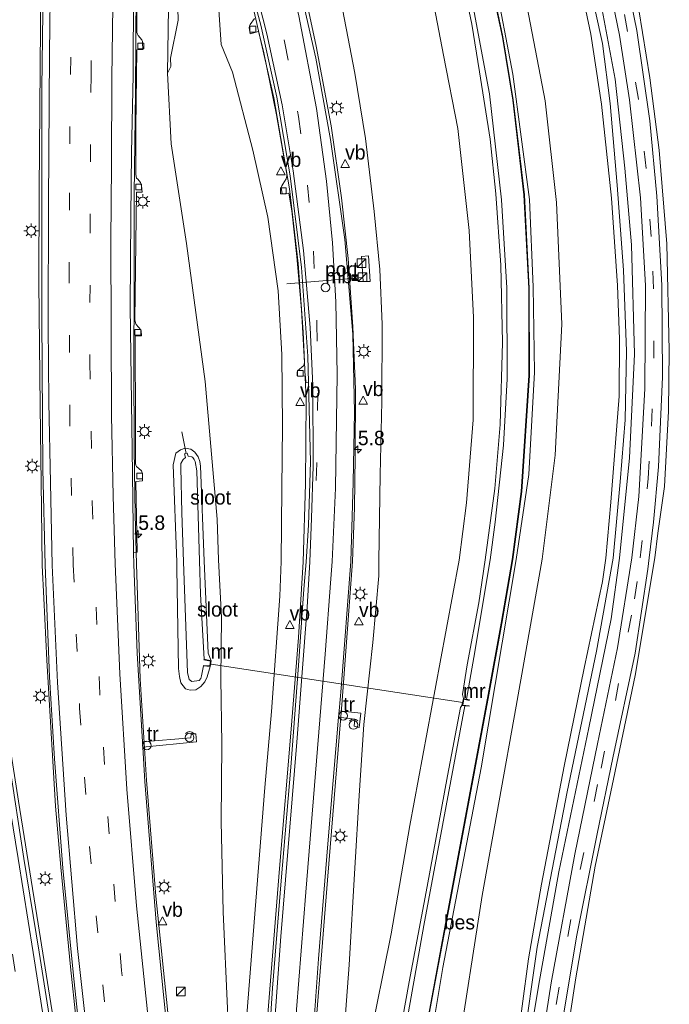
# Model space of a CAD drawing. Header units: millimetres. Extents: x 82463 to 85160, y 450000 to 452470.
# Tile 33 of 98: x 83985 to 84098, y 450394 to 450564. Entities that reach past the tile are written whole.
import ezdxf
from ezdxf.enums import TextEntityAlignment as Align

# ---------------------------------------------------------------- set-up
doc = ezdxf.new("R2010")
doc.units = ezdxf.units.MM
doc.linetypes.add('39strp', pattern=[12, 3, -9])
for name, color, linetype, lineweight in [('af-b5-muur', 8, 'muur', 18), ('af-bs-rasterhekwerk', 8, 'hekwerk', 18), ('as-bs-kilometr', 13, 'Continuous', 18), ('bw-bs-drip', 8, 'Continuous', 18), ('bw-bs-portaal', 8, 'Continuous', 18), ('gr-bs-geleiderail', 213, 'geleiderail', 18), ('gw-bs-insteekwatergang', 93, 'Continuous', 18), ('gw-bs-kruinlijn', 93, 'Continuous', 18), ('gw-bs-teenlijn', 93, 'Continuous', 18), ('mk-bs-39streep 0.15', 8, '39strp', 18), ('mk-bs-streep 0.15', 8, 'Continuous', 18), ('og-b5-water', 153, 'Continuous', 18), ('og-bs-inrichtingselement', 253, 'Continuous', 18), ('og-bs-maaiveld', 253, 'Continuous', 18), ('og-bs-terreinafscheiding', 253, 'Continuous', 18), ('wb-b5-beschoeiing', 43, 'beschoeiing', 18), ('wh-bs-duiker', 8, 'duiker', 18), ('wh-bs-kolk', 8, 'Continuous', 18), ('wh-bs-waterlijn', 133, 'Continuous', 18), ('wm-bs-lichtmast', 8, 'Continuous', 18), ('wm-bs-praatpaal', 8, 'Continuous', 18), ('wm-bs-verkeersbord', 8, 'Continuous', 18)]:
    doc.layers.add(name, color=color, linetype=linetype, lineweight=lineweight)
doc.styles.add('rtw_iso', font='iso-rtw.shx')
doc.linetypes.add('beschoeiing', pattern='A,20,-0.01,[6,RTW.shx,S=1,R=0,X=0,Y=0],-0.01', length=20.02)
doc.linetypes.add('duiker', pattern='A,0,-2,[15,RTW.shx,S=1,R=0,X=0,Y=0],-2', length=4)
doc.linetypes.add('geleiderail', pattern='A,2,-1,[175,RTW.shx,S=0.5,R=0,X=0,Y=0],-1', length=4)
doc.linetypes.add('hekwerk', pattern='A,7,-1.5,[1,RTW.shx,S=0.75,R=0,X=0,Y=0],-1.5', length=10)
doc.linetypes.add('muur', pattern='A,8,-1,[6,RTW.shx,S=0.75,R=90,X=0,Y=0],-1', length=10)

# ---------------------------------------------------------------- blocks, each defined once
blk = doc.blocks.new('kolk')
blk.add_lwpolyline([(-0.5, -0.5), (0.5, -0.5), (0.5, 0.5), (-0.5, 0.5)], close=True)
blk = doc.blocks.new('verkeersbord')
for p, q in [((0, 0.75), (-0.75, -0.625)), ((0.75, -0.625), (0, 0.75)), ((-0.75, -0.625), (0.75, -0.625))]:
    blk.add_line(p, q)
blk = doc.blocks.new('dtbattr')
at = {"style": 'rtw_iso'}
blk.add_attdef('TAG', (0.59, 0.87), '', height=2.5, dxfattribs=at)
blk = doc.blocks.new('praatpaal')
blk.add_circle((0, 0), 0.75)
blk.add_arc((0, 0), 1, 45, 135)
blk = doc.blocks.new('dtb')
blk.add_circle((0, 0), 0.75)
blk = doc.blocks.new('camera')
h = blk.add_hatch(color=256)
h.paths.add_polyline_path([(0.5, 0.5), (-0.5, 0.5), (0, 0)])
h.paths.add_polyline_path([(0, 0), (-0.5, -0.5), (0.5, -0.5)])
for p, q in [((-0.5, 0.5), (0.5, -0.5)), ((0.5, 0.5), (-0.5, -0.5))]:
    blk.add_line(p, q)
blk.add_lwpolyline([(-0.5, 0.5), (0.5, 0.5), (0.5, -0.5), (-0.5, -0.5)], close=True)
blk = doc.blocks.new('dtbattr-r')
at = {"style": 'rtw_iso'}
blk.add_attdef('TAG', text='', height=2.5, dxfattribs=at).set_placement((0, 0), align=Align.MIDDLE_CENTER)
blk = doc.blocks.new('dtbattr-l')
at = {"style": 'rtw_iso'}
blk.add_attdef('TAG', (0, 0), '', height=2.5, dxfattribs=at)
blk = doc.blocks.new('kast')
blk.add_line((-0.75, -0.75), (0.75, 0.75))
blk.add_lwpolyline([(-0.75, 0.75), (0.75, 0.75), (0.75, -0.75), (-0.75, -0.75)], close=True)
blk = doc.blocks.new('lantaarnpaal')
for p, q in [((-0.75, 0), (-1.25, 0)), ((-0.88, 0.88), (-0.53, 0.53)), ((0, 0.75), (0, 1.25)), ((0.53, 0.53), (0.88, 0.88)), ((0.75, 0), (1.25, 0)), ((-0.53, -0.53), (-0.88, -0.88)), ((0, -0.75), (0, -1.25)), ((0.53, -0.53), (0.88, -0.88))]:
    blk.add_line(p, q)
blk.add_circle((0, 0), 0.75)
blk = doc.blocks.new('hecto')
for p, q in [((0, 0.625), (-0.625, 0)), ((0, -0.625), (0, 0.625)), ((-0.625, 0), (0.625, 0)), ((0.625, 0), (0, -0.625))]:
    blk.add_line(p, q)

msp = doc.modelspace()

# ---------------------------------------------------------------- linework, layer by layer
at = {"layer": 'af-b5-muur'}
for points in [[(84018.52, 450453.215, -4.019), (84018.318, 450452.257, -3.995), (84017.163, 450452.328, -4.65), (84017.169, 450452.428, -4.65), (84018.238, 450452.362, -4.65), (84018.402, 450453.141, -4.65), (84017.251, 450453.419, -4.65), (84017.274, 450453.516, -4.65)], [(84062.179, 450446.719, -4.034), (84062.71, 450446.593, -4.65), (84063.183, 450446.48, -4.65), (84063.16, 450446.383, -4.65), (84062.255, 450446.598, -4.65), (84062.026, 450445.556, -4.65), (84063.163, 450445.461, -4.65), (84063.155, 450445.361, -4.65), (84062.424, 450445.422, -4.65), (84061.904, 450445.466, -3.972)]]:
    msp.add_polyline3d(points, close=True, dxfattribs=at)
at = {"layer": 'af-bs-rasterhekwerk'}
for points in [[(84078.318, 450616.759, -0.1), (84079.699, 450613.011, -0.08), (84082.506, 450604.505, -0.135), (84085.078, 450596.108, -0.202), (84088.181, 450585.521, -0.167), (84090.271, 450576.96, -0.187), (84092.544, 450565.877, -0.199), (84094.406, 450554.098, -0.021), (84096.039, 450541.595, -0.08), (84097.384, 450525.361, -0.124), (84097.791, 450506.891, -0.076), (84097.628, 450496.413, -0.14), (84096.955, 450483.411, -0.206), (84095.822, 450475.298, -0.153), (84095.301, 450471.071, -0.252)], [(84095.301, 450471.071, -0.252), (84091.904, 450450.689, -0.152), (84088.115, 450432.763, -0.178), (84084.975, 450417.719, -0.181), (84081.612, 450398.389, -0.194), (84078.661, 450379.174, -0.368), (84076.19, 450359.016, -0.252), (84074.094, 450337.131, -0.187), (84073.16, 450321.098, -0.131), (84072.279, 450287.906, -0.169), (84072.474, 450267.061, -0.748), (84073.76, 450241.267, -1.102), (84076.189, 450211.174, -1.1), (84078.773, 450193.175, -1.148), (84081.24, 450178.977, -1.048), (84082.66, 450172.395, -0.97)]]:
    msp.add_polyline3d(points, dxfattribs=at)
at = {"layer": 'bw-bs-portaal'}
msp.add_polyline3d([(84044.825, 450519.553, 8.362), (84031.619, 450518.429, 8.214)], dxfattribs=at)
at = {"layer": 'gr-bs-geleiderail'}
for points in [[(84005.555, 450469.968, -2.726), (84005.324, 450478.457, -2.721), (84005.173, 450489.933, -2.65), (84005.099, 450504.648, -2.726), (84005.17, 450517.86, -2.802), (84005.178, 450533.923, -2.799), (84005.395, 450551.675, -2.827), (84005.753, 450604.583, -3.017), (84005.788, 450612.543, -2.919), (84005.758, 450617.773, -2.861)], [(83989.274, 450469.738, -2.476), (83989.11, 450479.539, -2.251), (83988.884, 450497.279, -2.251), (83988.683, 450518.603, -2.375), (83988.717, 450534.593, -2.512), (83989.079, 450577.229, -2.61), (83989.396, 450595.96, -2.457), (83989.63, 450614.935, -2.485)], [(84042.96, 450470.42, 1.175), (84043.281, 450479.749, 1.561), (84043.447, 450488.662, 2.02), (84043.454, 450500.249, 2.158), (84043.043, 450510.998, 2.532), (84042.207, 450522.809, 2.928), (84041.065, 450533.356, 3.009), (84039.254, 450545.801, 3.109), (84036.689, 450559.596, 3.377), (84034.693, 450568.802, 3.638), (84032.394, 450577.822, 3.784), (84028.947, 450589.294, 3.876), (84025.96, 450597.615, 3.918)], [(84021.746, 450580.335, 3.385), (84025.588, 450567.036, 3.1), (84029.339, 450550.615, 2.921), (84032.076, 450534.903, 2.673), (84033.562, 450521.946, 2.443), (84034.41, 450510.124, 2.187), (84034.932, 450498.402, 1.894), (84034.839, 450483.851, 1.548), (84034.406, 450470.345, 1.018)], [(84026.414, 450368.347, -2.715), (84027.694, 450384.156, -1.727), (84030.324, 450417.311, -0.595), (84032.367, 450441.372, 0.075), (84033.638, 450457.239, 0.44), (84034.406, 450470.345, 1.018)], [(84042.96, 450470.42, 1.175), (84041.172, 450446.355, 0.283), (84038.636, 450415.27, -0.743), (84036.512, 450388.694, -1.613), (84035.196, 450368.763, -2.197), (84034.43, 450350.075, -2.585), (84033.802, 450328.702, -2.732), (84033.927, 450307.494, -2.773), (84034.377, 450293.883, -2.783), (84036.089, 450270.168, -2.716), (84038.693, 450246.445, -2.697), (84043.306, 450211.56, -2.8), (84048.316, 450175.635, -2.671), (84052.241, 450150.027, -2.534), (84053.154, 450144.416, -2.523)], [(84033.822, 450140.294, -2.145), (84029.618, 450166.711, -2.276), (84026.106, 450188.593, -2.259), (84022.539, 450211.181, -2.185), (84019.337, 450230.91, -2.29), (84016.2, 450251.321, -2.257), (84010.504, 450285.943, -2.218), (84007.006, 450306.486, -2.226), (84004.219, 450323.593, -2.196), (84001.358, 450342.078, -2.084), (83999.335, 450356.542, -2.096), (83997.413, 450371.161, -2.16), (83996.11, 450381.836, -2.163), (83994.136, 450400.263, -2.101), (83992.481, 450417.508, -2.252), (83991.58, 450428.083, -2.308), (83990.062, 450453.337, -2.302), (83989.511, 450464.066, -2.345), (83989.274, 450469.738, -2.476)], [(84005.555, 450469.968, -2.726), (84006.194, 450450.108, -2.653), (84007.306, 450432.567, -2.559), (84008.928, 450412.528, -2.487), (84011.371, 450389.013, -2.809), (84012.991, 450377.126, -3.39)], [(83982.597, 450444.691, -2.245), (83983.282, 450440.739, -2.237), (83985.149, 450428.931, -2.196), (83988.335, 450409.178, -2.209), (83994.595, 450369.647, -2.238), (83998.278, 450345.954, -2.267), (84005.812, 450298.564, -2.228), (84021.604, 450199.838, -2.243), (84022.854, 450191.929, -2.243)]]:
    msp.add_polyline3d(points, dxfattribs=at)
at = {"layer": 'gw-bs-insteekwatergang'}
for points in [[(84050.614, 450627.337, -3.707), (84053.473, 450619.391, -3.665), (84057.891, 450606.482, -3.793), (84061.04, 450596.833, -3.834), (84063.978, 450585.922, -3.854), (84067.526, 450571.394, -3.905), (84070.735, 450554.728, -3.9), (84073.621, 450533.042, -3.91), (84074.252, 450517.949, -3.812), (84074.477, 450503.176, -3.94), (84073.501, 450485.455, -3.938), (84071.309, 450470.772, -3.931)], [(84065.945, 450470.706, -4.022), (84067.607, 450483.066, -3.919), (84068.507, 450494.094, -3.868), (84068.922, 450508.314, -3.873), (84068.629, 450521.679, -3.91), (84067.764, 450534.021, -3.753), (84066.772, 450543.472, -3.827), (84064.956, 450555.152, -3.877), (84063.61, 450563.387, -3.886), (84061.267, 450574.662, -3.847)], [(84012.531, 450470.314, -3.79), (84011.893, 450487.151, -3.776), (84012.387, 450489.143, -3.72), (84013.181, 450489.739, -3.73), (84014.016, 450490.003, -3.822), (84014.972, 450489.826, -3.911), (84015.674, 450489.331, -3.964), (84016.237, 450488.523, -3.996), (84016.541, 450487.736, -3.999), (84016.676, 450486.892, -3.984), (84017.307, 450470.551, -3.869)], [(84018.318, 450452.257, -3.995), (84017.811, 450450.43, -3.935), (84017.423, 450449.562, -3.871), (84016.715, 450448.752, -3.777), (84015.87, 450448.197, -3.675), (84014.834, 450448.162, -3.571), (84014.071, 450448.37, -3.503), (84013.261, 450449.407, -3.582), (84013.01, 450450.493, -3.61), (84012.817, 450451.884, -3.638), (84012.572, 450469.229, -3.791), (84012.531, 450470.314, -3.79)], [(84017.307, 450470.551, -3.869), (84017.97, 450454.543, -4.001), (84018.52, 450453.215, -4.019)], [(84065.059, 450143.697, -3.603), (84061.203, 450166.644, -3.747), (84056.415, 450194.376, -3.657), (84053.014, 450215.513, -3.646), (84050.654, 450233.765, -3.773), (84048.866, 450249.216, -3.991), (84048.26, 450254.801, -3.766), (84047.846, 450263.368, -3.887), (84047.823, 450273.381, -3.826), (84048.277, 450288.028, -3.82), (84049.131, 450307.277, -3.817), (84049.782, 450323.552, -3.754), (84050.374, 450337.512, -3.916), (84051.281, 450348.1, -3.966), (84052.485, 450358.887, -4.049), (84053.915, 450370.381, -4.009), (84055.698, 450382.874, -3.878), (84058.573, 450400.179, -3.816), (84065.219, 450434.719, -3.961), (84071.309, 450470.772, -3.931)], [(84065.945, 450470.706, -4.022), (84064.829, 450463.255, -4.005), (84062.814, 450452.51, -4.088), (84062.004, 450447.404, -4.028), (84062.179, 450446.719, -4.034)], [(84061.904, 450445.466, -3.972), (84061.664, 450445.146, -3.994), (84059.372, 450433.33, -4.034), (84055.856, 450414.19, -4.07), (84052.755, 450397.665, -4.011), (84050.589, 450385.509, -3.911), (84049.047, 450376.367, -3.959), (84048.077, 450368.762, -3.951), (84047.257, 450361.717, -4.153), (84046.325, 450352.671, -4.112), (84045.722, 450344.516, -4.001), (84044.583, 450331.668, -3.92), (84043.794, 450318.158, -3.774), (84043.31, 450306.594, -3.832), (84042.777, 450292.077, -3.81), (84042.264, 450277.412, -3.805), (84042.221, 450265.74, -3.956), (84042.252, 450259.556, -3.758), (84042.624, 450252.098, -3.695), (84045.452, 450229.231, -3.86), (84049.572, 450201.358, -3.778), (84052.912, 450180.632, -3.837), (84055.971, 450161.455, -3.619), (84058.586, 450145.242, -3.47)]]:
    msp.add_polyline3d(points, dxfattribs=at)
at = {"layer": 'gw-bs-kruinlijn'}
for points in [[(84086.807, 450470.966, 0.133), (84087.673, 450480.65, 0.294), (84089.104, 450499.014, 0.454), (84089.143, 450508.856, 0.336), (84088.828, 450518.191, 0.239), (84087.788, 450533.286, 0.345), (84086.058, 450549.547, 0.344), (84084.214, 450561.64, 0.316), (84081.819, 450572.901, 0.2), (84078.814, 450586.526, 0.224), (84076.466, 450594.524, 0.281), (84074.053, 450602.507, 0.263), (84070.305, 450613.323, 0.221), (84063.489, 450631.414, 0.124)], [(84064.762, 450631.704, 0.342), (84070.921, 450615.586, 0.353), (84074.871, 450604.145, 0.309), (84077.958, 450594.647, 0.247), (84083.686, 450571.584, 0.349), (84086.199, 450560.009, 0.339), (84087.552, 450549.671, 0.374), (84088.769, 450535.537, 0.389), (84089.864, 450520.828, 0.398), (84090.376, 450506.814, 0.399), (84090.166, 450494.909, 0.309), (84089.31, 450484.199, 0.35), (84088.052, 450470.981, 0.184)], [(84015.325, 450619.469, -0.308), (84014.777, 450595.21, -0.224), (84014.766, 450593.986, -0.235), (84014.611, 450576.936, -0.383), (84013.763, 450572.777, -0.975), (84013.713, 450571.578, -1.022), (84012.731, 450566.073, -1.942), (84012.783, 450564.071, -1.937), (84011.457, 450557.522, -3.033), (84011.531, 450556.045, -3.078), (84010.925, 450554.923, -3.391)], [(84028.986, 450593.344, 3.17), (84030.375, 450593.593, 3.047), (84032.468, 450593.907, 3.006), (84033.167, 450593.788, 2.988), (84033.626, 450593.361, 2.986), (84034.042, 450592.846, 2.989), (84037.16, 450583.953, 2.937), (84040.371, 450570.539, 2.76), (84043.358, 450554.925, 2.685), (84045.211, 450543.586, 2.452), (84046.715, 450530.953, 2.037), (84047.674, 450520.908, 1.969), (84048.098, 450511.445, 1.63), (84048.027, 450498.1, 1.391), (84047.752, 450485.388, 1.084), (84047.49, 450470.476, 0.447)], [(84030.618, 450470.406, 0.45), (84030.709, 450483.017, 0.578), (84030.828, 450493.811, 0.789), (84030.738, 450506.253, 1.248), (84030.072, 450517.225, 1.324), (84028.313, 450529.997, 1.71), (84025.718, 450541.564, 2.112), (84022.213, 450555.076, 2.124), (84020.204, 450559.863, 2.184), (84019.724, 450567.542, 2.306), (84018.389, 450581.663, 2.604), (84018.006, 450586.191, 2.804), (84018.137, 450589.381, 2.635)], [(84023.68, 450354.072, -3.471), (84024.28, 450364.802, -2.914), (84024.274, 450379.156, -2.395), (84024.677, 450391.956, -2.13), (84027.757, 450431.301, -1.1), (84028.925, 450444.48, -0.593), (84030.368, 450464.41, -0.206), (84030.618, 450470.406, 0.45)], [(84047.49, 450470.476, 0.447), (84047.494, 450467.913, 0.293), (84046.486, 450456.377, -0.112), (84044.926, 450442.178, -0.574), (84044.116, 450429.937, -0.894), (84043.337, 450417.358, -1.564), (84042.364, 450400.623, -1.998), (84041.482, 450388.305, -2.457), (84041.092, 450373.335, -3.109), (84040.353, 450362.211, -3.169), (84039.4, 450350.711, -3.252), (84038.889, 450337.704, -3.431), (84038.901, 450331.81, -3.735)], [(84076.305, 450145.157, -0.743), (84073.644, 450164.799, -0.655), (84070.321, 450189.155, -0.785), (84067.789, 450208.493, -0.711), (84065.706, 450228.338, -0.55), (84064.72, 450245.317, -0.553), (84063.756, 450260.613, -0.353), (84063.773, 450277.317, -0.057), (84064.08, 450303.416, 0.034), (84064.473, 450315.423, 0.118), (84064.957, 450325.761, 0.223), (84066.295, 450346.449, 0.169), (84067.628, 450357.763, 0.124), (84069.267, 450372.253, 0.013), (84071.224, 450385.305, 0.145), (84073.429, 450401.64, 0.101), (84075.641, 450414.596, 0.206), (84079.599, 450435.021, 0.195), (84083.066, 450451.951, 0.243), (84086.205, 450466.951, 0.187), (84086.807, 450470.966, 0.133)], [(84088.052, 450470.981, 0.184), (84085.206, 450454.899, 0.24), (84080.128, 450430.573, 0.181), (84074.923, 450403.691, 0.164), (84072.422, 450386.242, 0.147), (84069.093, 450363.211, 0.132), (84067.584, 450346.973, 0.241), (84066.298, 450327.771, 0.174), (84065.499, 450304.475, 0.154), (84065.081, 450282.417, 0.087), (84065.564, 450259.487, -0.301), (84067.211, 450233.013, -0.552), (84068.236, 450218.983, -0.6), (84072.082, 450187.588, -0.654), (84075.146, 450165.77, -0.684), (84077.644, 450145.331, -0.701)]]:
    msp.add_polyline3d(points, dxfattribs=at)
at = {"layer": 'gw-bs-teenlijn'}
for points in [[(84066.082, 450631.787, -0.259), (84069.814, 450621.74, -0.344), (84074.218, 450609.416, -0.303), (84077.948, 450598.588, -0.274), (84080.696, 450588.991, -0.396), (84083.672, 450577.553, -0.35), (84086.174, 450565.873, -0.311), (84088.416, 450553.865, -0.327), (84090.098, 450538.471, -0.354), (84091.257, 450525.213, -0.343), (84091.778, 450506.304, -0.265), (84090.901, 450488.353, -0.286), (84089.161, 450470.994, -0.319)], [(84075.784, 450470.828, -3.703), (84078.016, 450488.804, -3.56), (84079.187, 450511.456, -3.563), (84078.265, 450532.513, -3.607), (84076.282, 450550.089, -3.554), (84073.197, 450566.296, -3.625), (84068.826, 450584.773, -3.572), (84065.231, 450599.335, -3.541), (84062.77, 450608.84, -3.362), (84055.447, 450629.101, -3.261)], [(84061.435, 450470.65, -3.573), (84062.705, 450480.537, -3.457), (84063.845, 450494.933, -3.5), (84063.895, 450512.605, -3.384), (84063.146, 450527.673, -3.302), (84061.161, 450545.31, -3.313), (84058.692, 450558.044, -3.344), (84054.962, 450577.599, -3.443), (84049.873, 450596.198, -3.512), (84043.456, 450614.542, -3.63), (84039.582, 450624.731, -3.504)], [(84010.925, 450554.923, -3.391), (84011.377, 450585.194, -3.436), (84011.682, 450602.443, -3.469), (84012.114, 450618.902, -3.362)], [(84010.925, 450554.923, -3.391), (84011.601, 450542.672, -3.545), (84014.225, 450525.426, -3.527), (84017.445, 450501.557, -3.567), (84019.509, 450477.741, -3.617), (84019.766, 450470.673, -3.922)], [(84019.766, 450470.673, -3.922), (84020.306, 450460.738, -3.792), (84020.173, 450450.173, -3.686), (84020.324, 450438.869, -3.535), (84020.249, 450425.409, -3.787), (84020.549, 450409.785, -3.613), (84021.347, 450393.087, -3.513), (84022.14, 450376.938, -3.595), (84022.18, 450365.3, -3.253), (84023.68, 450354.072, -3.471)], [(84061.435, 450470.65, -3.573), (84058.13, 450453.006, -3.725), (84052.908, 450424.738, -3.653), (84049.663, 450405.994, -3.802), (84045.798, 450386.809, -3.561), (84043.592, 450372.242, -3.58), (84041.7, 450355.82, -3.905), (84040.687, 450341.999, -4.044), (84039.761, 450333.913, -3.867), (84038.901, 450331.81, -3.735)], [(84075.784, 450470.828, -3.703), (84071.3, 450445.395, -3.848), (84065.395, 450412.629, -3.656), (84061.049, 450384.795, -3.449), (84057.856, 450360.469, -3.462), (84056.107, 450337.132, -3.615), (84054.721, 450316.992, -3.463), (84053.37, 450290.997, -3.285), (84053.375, 450264.988, -3.401), (84053.261, 450247.348, -3.331), (84055.572, 450226.338, -3.318), (84058.537, 450205.649, -3.221), (84062.404, 450179.068, -3.254), (84067.961, 450144.073, -3.253)], [(84079.228, 450145.536, -1.322), (84075.292, 450172.424, -1.161), (84071.132, 450204.7, -1.319), (84069.224, 450221.792, -1.183), (84067.915, 450238.87, -1.23), (84066.75, 450258.267, -0.939), (84066.495, 450279.205, -0.595), (84066.574, 450303.447, -0.347), (84067.154, 450323.149, -0.204), (84068.274, 450342.349, -0.318), (84070.055, 450361.737, -0.327), (84072.504, 450380.887, -0.234), (84075.17, 450396.956, -0.339), (84078.641, 450416.731, -0.223), (84083.84, 450441.64, -0.344), (84087.738, 450460.49, -0.316), (84089.161, 450470.994, -0.319)]]:
    msp.add_polyline3d(points, dxfattribs=at)
at = {"layer": 'mk-bs-39streep 0.15'}
for points in [[(84092.771, 450471.039, -0.244), (84094.13, 450484.749, -0.128), (84094.701, 450493.801, -0.03), (84095.113, 450505.576, -0.168), (84095.069, 450517.666, -0.124), (84094.657, 450526.643, -0.155), (84093.775, 450538.42, -0.187), (84092.435, 450550.408, -0.141), (84090.577, 450562.123, -0.162), (84088.85, 450571.04, -0.16), (84086.911, 450579.65, -0.156), (84083.883, 450591.255, -0.216), (84082.234, 450596.966, -0.207), (84079.535, 450605.529, -0.297), (84076.444, 450614.038, -0.267), (84073.274, 450622.345, -0.24), (84070.126, 450630.734, -0.218), (84069.369, 450632.805, -0.225)], [(83998.55, 450617.065, -3.534), (83997.717, 450554.564, -3.45), (83997.543, 450530.235, -3.414), (83997.512, 450504.981, -3.262), (83997.92, 450480.756, -3.217), (83998.241, 450469.862, -3.457)], [(83994.637, 450469.818, -3.234), (83994.032, 450494.544, -3.179), (83993.901, 450519.22, -3.325), (83994.013, 450542.651, -3.258), (83994.325, 450566.139, -3.366), (83994.573, 450588.502, -3.357), (83994.882, 450611.572, -3.267), (83995.003, 450616.042, -3.241)], [(84021.276, 450595.929, 3.048), (84024.915, 450584.868, 2.834), (84028.423, 450572.366, 2.602), (84031.253, 450560.121, 2.468), (84033.612, 450547.401, 2.35), (84035.158, 450535.53, 2.044), (84036.204, 450524.124, 1.822), (84036.802, 450511.547, 1.589), (84036.972, 450499.536, 1.188), (84036.782, 450487.418, 0.859), (84036.259, 450475.435, 0.557)], [(84069.81, 450278.36, -0.469), (84069.707, 450290.299, -0.325), (84070.106, 450307.819, -0.206), (84070.64, 450319.979, -0.245), (84071.161, 450329.242, -0.216), (84071.618, 450337.715, -0.143), (84072.459, 450346.459, -0.321), (84073.253, 450355.389, -0.317), (84074.492, 450367.25, -0.218), (84076.463, 450382.062, -0.256), (84078.217, 450393.778, -0.172), (84080.224, 450405.509, -0.153), (84082.377, 450417.113, -0.269), (84085.971, 450434.674, -0.231), (84088.454, 450446.367, -0.371), (84091.788, 450463.961, -0.341), (84092.771, 450471.039, -0.244)], [(83994.637, 450469.818, -3.234), (83995.716, 450445.054, -3.079), (83997.417, 450421.069, -3.074), (84000.586, 450388.31, -3.09), (84005.357, 450351.123, -3.043), (84010.816, 450314.408, -3.172), (84017.927, 450269.755, -3.132), (84030.878, 450187.974, -3.02), (84036.747, 450151.883, -3.066), (84038.378, 450141.556, -2.945)], [(84041.978, 450142.253, -3.157), (84034.897, 450185.927, -3.188), (84028.948, 450223.462, -3.09), (84016.027, 450304.166, -3.073), (84010.351, 450341.371, -3.075), (84005.781, 450374.869, -2.945), (84003.001, 450399.618, -3.01), (84000.835, 450423.313, -3.208), (83999.223, 450447.503, -3.18), (83998.248, 450469.862, -3.457)], [(83973.034, 450466.251, -3.089), (83975.991, 450450.788, -3.079), (83978.787, 450434.832, -3.081), (83981.51, 450418.329, -3.076), (83984.085, 450402.449, -3.093), (83986.89, 450384.714, -3.094), (83990.279, 450363.508, -3.084), (83995.293, 450331.949, -3.096), (84000.98, 450296.373, -3.081), (84003.816, 450278.861, -3.073), (84006.612, 450261.269, -3.089), (84009.424, 450243.763, -3.086), (84011.845, 450228.407, -3.125), (84012.121, 450226.541, -3.1), (84014.955, 450208.5, -3.104), (84017.974, 450190.017, -3.103), (84021.011, 450170.927, -3.088), (84024.049, 450152.058, -3.115), (84027.135, 450132.2, -3.087)]]:
    msp.add_polyline3d(points, dxfattribs=at)
at = {"layer": 'mk-bs-streep 0.15'}
for points in [[(84001.857, 450470.016, -3.355), (84001.513, 450481.733, -3.179), (84001.255, 450495.683, -3.251), (84001.104, 450525.838, -3.429), (84001.225, 450539.042, -3.477), (84001.327, 450554.094, -3.553), (84001.554, 450570.73, -3.572), (84001.762, 450587.91, -3.573), (84002.201, 450617.153, -3.402)], [(83991.299, 450615.626, -3.534), (83990.869, 450586.557, -3.223), (83990.534, 450558.363, -3.231), (83990.316, 450532.331, -3.264), (83990.289, 450511.339, -3.134), (83990.381, 450498.003, -3.089), (83990.676, 450483.994, -3.056), (83991.004, 450469.773, -3.072)], [(84039.424, 450470.382, 0.391), (84040.023, 450483.096, 0.756), (84040.332, 450502.764, 1.457), (84040.05, 450515.342, 1.823), (84039.485, 450525.523, 2.058), (84038.448, 450536.194, 2.219), (84036.713, 450548.793, 2.402), (84033.672, 450564.806, 2.712), (84030.529, 450577.401, 2.981), (84026.525, 450590.908, 3.008), (84024.464, 450597.077, 3.149)], [(84018.255, 450594.842, 2.939), (84021.807, 450584.479, 2.806), (84025.31, 450572.861, 2.534), (84028.159, 450561.734, 2.327), (84030.764, 450549.396, 2.248), (84032.718, 450537.979, 2.097), (84034.491, 450524.222, 1.77), (84035.639, 450510.911, 1.385), (84036.099, 450500.842, 1.253), (84036.126, 450486.93, 0.92), (84035.862, 450477.898, 0.63), (84035.576, 450470.342, 0.353)], [(84035.576, 450470.342, 0.353), (84035.13, 450462.481, 0.022), (84033.349, 450439.142, -0.642), (84030.568, 450405.506, -1.742), (84028.671, 450379.118, -2.701), (84027.219, 450353.431, -3.089), (84026.575, 450325.806, -3.516), (84026.688, 450309.984, -3.546), (84027.558, 450287.717, -3.268), (84028.794, 450270.07, -3.287)], [(84049.593, 450143.691, -3.431), (84045.251, 450171.457, -3.374), (84041.292, 450198.743, -3.251), (84038.59, 450218.533, -3.324), (84035.731, 450240.466, -3.322), (84034.52, 450250.48, -3.268), (84032.349, 450271.09, -3.344), (84031.305, 450286.298, -3.435), (84030.628, 450298.603, -3.37), (84030.288, 450312.591, -3.465), (84030.197, 450325.886, -3.392), (84030.513, 450339.625, -3.354), (84031.333, 450360.983, -3.134), (84032.152, 450376.043, -2.773), (84033.277, 450392.897, -2.19), (84034.883, 450413.214, -1.53), (84038.236, 450454.359, 0.022), (84039.236, 450467.393, 0.313), (84039.416, 450470.382, 0.391)], [(83991.004, 450469.773, -3.072), (83991.896, 450449.494, -3.068), (83993.401, 450426.503, -2.869), (83995.381, 450403.448, -2.842), (83997.828, 450381.187, -2.865), (84001.581, 450351.883, -2.884), (84004.786, 450329.806, -2.924), (84008.421, 450306.491, -3.049), (84013.866, 450272.41, -2.969), (84019.287, 450238.27, -3.037), (84025.267, 450200.314, -2.987), (84033.146, 450151.789, -2.936), (84034.852, 450140.874, -3.009)], [(84025.201, 450269.642, -3.19), (84017.947, 450315.631, -3.249), (84012.307, 450353.583, -3.128), (84008.29, 450384.699, -3.125), (84005.595, 450410.847, -3.241), (84003.906, 450431.028, -3.243), (84002.671, 450450.996, -3.366), (84001.857, 450470.016, -3.355)], [(83976.544, 450467.084, -2.979), (83979.512, 450451.639, -2.988), (83982.458, 450435.263, -2.978), (83985.102, 450419, -2.984), (83987.717, 450402.761, -3.006), (83990.471, 450385.152, -3.021), (83993.846, 450364.14, -3.018), (83996.449, 450347.521, -3.042), (83998.873, 450332.778, -3.015), (84001.821, 450314.212, -3.023), (84010.143, 450262.182, -2.995), (84012.898, 450244.659, -2.993), (84015.449, 450229.036, -3.021), (84015.803, 450226.6, -3.016), (84018.498, 450209.189, -3.026), (84021.599, 450190.501, -3.01), (84024.536, 450172.1, -3.013), (84027.723, 450152.367, -3.02), (84030.662, 450133.52, -3.017)]]:
    msp.add_polyline3d(points, dxfattribs=at)
at = {"layer": 'og-bs-maaiveld'}
for points in [[(84070.716, 450470.755, -4.418), (84072.243, 450482.514, -4.301), (84073.592, 450502.581, -4.292), (84073.562, 450517.669, -4.313), (84072.703, 450533.845, -4.308), (84070.786, 450550.265, -4.189), (84069.003, 450561.174, -4.251), (84066.591, 450572.409, -4.288), (84063.185, 450585.888, -4.352), (84059.49, 450598.364, -4.392), (84055.029, 450611.867, -4.334), (84049.808, 450627.02, -4.589)], [(84047.113, 450252.984, -4.65), (84047.213, 450252.986, -4.548), (84047.075, 450260.608, -4.515), (84046.935, 450272.632, -4.455), (84048.594, 450321.337, -4.769), (84049.65, 450337.911, -4.776), (84051.018, 450352.272, -4.751), (84052.508, 450365.766, -4.793), (84054.44, 450380.207, -4.622), (84056.245, 450392.127, -4.558), (84059.447, 450409.336, -4.678), (84066.557, 450447.36, -4.814), (84068.798, 450459.701, -4.803), (84070.716, 450470.755, -4.418)], [(84017.163, 450452.328, -4.65), (84018.318, 450452.257, -3.995), (84018.52, 450453.215, -4.019), (84017.274, 450453.516, -4.65)], [(84062.71, 450446.593, -4.65), (84062.179, 450446.719, -4.034), (84061.904, 450445.466, -3.972), (84062.424, 450445.422, -4.65)]]:
    msp.add_polyline3d(points, dxfattribs=at)
at = {"layer": 'og-bs-terreinafscheiding'}
for points in [[(84091.296, 450471.021, -0.283), (84092.515, 450481.684, -0.242), (84093.529, 450500.273, -0.176), (84093.668, 450518.18, -0.225), (84092.791, 450533.309, -0.279), (84090.892, 450550.264, -0.211), (84089.182, 450561.505, -0.154), (84086.421, 450574.974, -0.273), (84082.381, 450591.321, -0.199), (84078.856, 450603.034, -0.288), (84074.99, 450614.465, -0.268), (84070.402, 450625.791, -0.197), (84067.933, 450632.346, -0.227)], [(84070.666, 450633.219, -0.143), (84073.166, 450626.875, -0.196), (84077.777, 450614.716, -0.175), (84081.344, 450604.65, -0.198), (84085.535, 450590.662, -0.194), (84089.411, 450575.846, -0.3), (84092.154, 450562.276, -0.324), (84094.442, 450546.641, -0.237), (84095.653, 450533.593, -0.175), (84096.52, 450518.2, -0.139), (84096.597, 450502.379, -0.127), (84095.942, 450486.793, -0.234), (84095.03, 450477.229, -0.171), (84094.304, 450471.058, -0.25)], [(83990.01, 450615.002, -3.34), (83989.961, 450608.292, -3.298), (83989.734, 450594.465, -3.291), (83989.497, 450574.1, -3.321), (83989.163, 450552.301, -3.296), (83989.191, 450533.763, -3.28), (83989.168, 450512.654, -3.206), (83989.38, 450486.412, -3.013), (83989.751, 450469.758, -3.031)], [(84025.798, 450597.557, 3.206), (84027.615, 450592.573, 3.135), (84028.631, 450588.133, 3.031), (84032.804, 450574.26, 2.886), (84036.606, 450557.488, 2.649), (84039.175, 450543.434, 2.386), (84041.618, 450526.108, 2.072), (84042.992, 450509.772, 1.724), (84043.287, 450496.271, 1.318), (84043.048, 450484.103, 0.953), (84042.655, 450470.416, 0.394)], [(84016.891, 450594.35, 2.663), (84018.418, 450591.214, 2.636), (84022.214, 450580.526, 2.471), (84024.969, 450571.182, 2.429), (84027.089, 450563.209, 2.359), (84029.845, 450550.747, 2.149), (84032.189, 450537.148, 2.027), (84034.118, 450521.252, 1.63), (84035.23, 450505.92, 1.29), (84035.36, 450501.381, 1.209)], [(84005.094, 450584.483, -3.657), (84004.98, 450554.555, -3.693), (84004.694, 450541.143, -3.736), (84004.567, 450530.103, -3.649), (84004.5, 450514.489, -3.478), (84004.853, 450485.55, -3.489), (84005.042, 450471.923, -3.466), (84005.704, 450472.045, -3.39), (84005.483, 450484.248, -3.398), (84006.626, 450484.373, -3.397), (84006.596, 450485.55, -3.39), (84006.562, 450485.774, -3.387), (84006.422, 450486.104, -3.385), (84005.555, 450486.86, -3.369), (84005.444, 450487.074, -3.371), (84005.38, 450487.373, -3.368), (84005.406, 450493.534, -3.454), (84005.345, 450509.453, -3.419), (84006.466, 450509.469, -3.417), (84006.399, 450510.293, -3.4), (84006.316, 450510.484, -3.397), (84005.514, 450511.443, -3.395), (84005.395, 450511.685, -3.396), (84005.272, 450512.24, -3.395), (84005.571, 450534.295, -3.569), (84006.581, 450534.299, -3.539), (84006.46, 450535.422, -3.54), (84006.29, 450535.976, -3.543), (84005.785, 450536.559, -3.542), (84005.597, 450536.746, -3.543), (84005.474, 450537.381, -3.546), (84005.454, 450545.472, -3.449), (84005.606, 450558.923, -3.522), (84006.666, 450558.977, -3.52), (84006.628, 450560.126, -3.513), (84006.59, 450560.358, -3.514), (84006.506, 450560.661, -3.512), (84005.858, 450561.438, -3.508), (84005.743, 450561.648, -3.51), (84005.641, 450561.919, -3.511), (84005.68, 450569.158, -3.474)], [(84034.951, 450470.336, 0.2), (84035.339, 450476.697, 0.354), (84035.7, 450487.659, 0.852), (84035.36, 450501.381, 1.209), (84034.908, 450501.303, 1.185), (84034.83, 450502.463, 1.24), (84033.378, 450502.531, 1.221), (84033.384, 450503.148, 1.218), (84033.457, 450503.385, 1.221), (84034.515, 450504.342, 1.363), (84034.592, 450504.612, 1.362), (84034.624, 450504.869, 1.361), (84034.105, 450513.941, 1.538), (84033.332, 450523.192, 1.717), (84032.438, 450531.056, 1.886), (84031.948, 450534.132, 1.94), (84030.767, 450534.031, 1.878), (84030.616, 450535.121, 1.869), (84030.716, 450535.416, 1.872), (84030.906, 450535.683, 1.871), (84031.472, 450536.618, 1.96), (84031.564, 450536.848, 1.951), (84031.587, 450537.197, 1.95), (84031.565, 450537.413, 1.949), (84029.803, 450547.708, 2.146), (84027.545, 450558.684, 2.347), (84026.679, 450562.09, 2.419), (84025.273, 450561.693, 2.39), (84025.069, 450562.747, 2.381), (84025.117, 450563.112, 2.379), (84025.25, 450563.351, 2.383), (84025.994, 450564.356, 2.452)], [(84044.787, 450518.83, 1.829), (84044.498, 450523.185, 1.886), (84045.714, 450523.276, 1.931), (84046.036, 450518.841, 1.915), (84044.787, 450518.83, 1.829)], [(84005.13, 450469.947, -3.51), (84005.042, 450471.923, -3.466)], [(84034.951, 450470.336, 0.2), (84034.521, 450465.619, 0.065), (84033.607, 450452.423, -0.318), (84032.277, 450434.832, -0.819), (84030.603, 450415.138, -1.449), (84029.1, 450396.593, -2.042), (84027.707, 450375.22, -2.694), (84027.198, 450364.796, -2.97), (84026.536, 450354.029, -3.166), (84026.164, 450344.957, -3.232), (84025.983, 450335.089, -3.39), (84025.899, 450322.332, -3.476), (84026.213, 450305.618, -3.391), (84026.372, 450295.115, -3.341)], [(84042.655, 450470.416, 0.394), (84040.97, 450448.5, -0.364), (84040.636, 450444.57, -0.507)], [(84091.296, 450471.021, -0.283), (84088.843, 450455.454, -0.396), (84085.334, 450438.835, -0.426), (84081.414, 450419.789, -0.361), (84077.36, 450397.514, -0.261), (84074.722, 450380.83, -0.287), (84072.576, 450363.39, -0.239), (84070.832, 450346.128, -0.281), (84069.584, 450329.125, -0.337), (84068.503, 450306.125, -0.239), (84068.328, 450279.155, -0.582), (84068.925, 450254.474, -0.958), (84070.41, 450231.638, -1.087), (84072.595, 450208.446, -1.101), (84076.05, 450181.624, -1.07), (84079.146, 450160.2, -1.161), (84081.009, 450145.767, -1.214)], [(84094.304, 450471.058, -0.25), (84094.055, 450469.08, -0.321), (84091.853, 450454.561, -0.274), (84087.996, 450436.438, -0.524), (84085.3, 450423.283, -0.41), (84081.8, 450405.756, -0.382), (84079.506, 450391.988, -0.299), (84077.441, 450378.341, -0.235), (84075.543, 450362.583, -0.301), (84074.143, 450347.78, -0.336), (84072.614, 450329.967, -0.268), (84071.882, 450315.142, -0.401), (84071.355, 450300.645, -0.256), (84071.23, 450287.386, -0.493), (84071.408, 450275.232, -0.734), (84071.751, 450258.78, -1.006), (84072.469, 450244.856, -1.205), (84073.076, 450234.274, -1.204), (84074.092, 450221.446, -1.163), (84074.934, 450213.011, -1.158), (84075.884, 450203.717, -1.194), (84079.12, 450179.4, -1.258), (84080.376, 450170.282, -1.25)], [(83977.336, 450469.244, -2.933), (83977.77, 450467.255, -2.936), (83980.736, 450451.748, -2.954), (83983.566, 450435.263, -2.952), (83986.07, 450419.033, -2.974), (83988.711, 450402.8, -2.972), (83991.478, 450385.304, -2.994), (83994.793, 450364.568, -3.001), (83999.766, 450332.491, -2.998), (84005.458, 450297.463, -2.978), (84008.315, 450279.42, -2.96), (84011.02, 450261.988, -2.979), (84016.364, 450229.093, -3.001), (84016.355, 450229.077, -2.994), (84019.454, 450209.29, -2.994), (84025.403, 450172.184, -2.993), (84028.453, 450152.289, -3.001), (84031.297, 450134.495, -2.998)], [(84034.002, 450140.709, -3.031), (84029.833, 450166.688, -2.935), (84027.253, 450183.123, -2.883), (84021.419, 450221.028, -3.106), (84016.756, 450250.516, -2.907), (84012.831, 450274.133, -3.065), (84007.791, 450304.019, -2.915), (84003.227, 450331.871, -2.831), (84000.25, 450352.672, -2.911), (83997.119, 450375.885, -2.857), (83994.65, 450398.776, -2.849), (83992.815, 450417.346, -2.89), (83991.376, 450436.244, -2.941), (83990.521, 450450.449, -3.069), (83989.751, 450469.758, -3.031)], [(84005.13, 450469.947, -3.51), (84005.703, 450454.573, -3.438), (84006.621, 450439.209, -3.52)], [(84040.636, 450444.57, -0.507), (84040.542, 450443.461, -0.492), (84043.382, 450443.148, -0.449), (84043.23, 450441.925, -0.397), (84044.139, 450441.709, -0.48), (84044.389, 450444.18, -0.56), (84040.636, 450444.57, -0.507)], [(84053.124, 450144.411, -3.407), (84049.466, 450168.035, -3.403), (84043.677, 450207.77, -3.411), (84041.213, 450225.896, -3.568), (84038.081, 450247.803, -3.461), (84035.281, 450273.286, -3.464), (84034.179, 450289.563, -3.524), (84033.548, 450309.689, -3.846), (84033.313, 450325.907, -3.745), (84033.812, 450344.841, -3.5), (84034.533, 450363.366, -3.23), (84035.811, 450383.872, -2.577), (84037.058, 450401.645, -2.001), (84038.677, 450421.535, -1.344), (84040.542, 450443.461, -0.492)], [(84006.676, 450438.29, -3.525), (84006.621, 450439.209, -3.52), (84014.982, 450439.909, -3.7), (84015.007, 450440.58, -3.713), (84015.83, 450440.592, -3.787), (84015.984, 450439.222, -3.836), (84006.676, 450438.29, -3.525)], [(84024.506, 450295.004, -3.213), (84020.17, 450321.687, -3.393), (84014.862, 450356.044, -3.299), (84011.19, 450386.394, -3.184), (84008.984, 450408.023, -3.429), (84007.03, 450432.355, -3.557), (84006.676, 450438.29, -3.525)]]:
    msp.add_polyline3d(points, dxfattribs=at)
at = {"layer": 'wh-bs-duiker'}
for points in [[(84014.178, 450489.073, -3.872), (84013.4, 450492.817, -3.797)], [(84018.474, 450452.647, -3.947), (84062.077, 450445.995, -4.1)]]:
    msp.add_polyline3d(points, dxfattribs=at)
at = {"layer": 'wh-bs-waterlijn'}
for points in [[(84070.618, 450470.773, -4.65), (84072.143, 450482.524, -4.65), (84073.492, 450502.585, -4.65), (84073.462, 450517.667, -4.65), (84072.603, 450533.837, -4.65), (84070.686, 450550.251, -4.65), (84068.905, 450561.156, -4.65), (84066.493, 450572.387, -4.65), (84063.089, 450585.862, -4.65), (84059.394, 450598.334, -4.65), (84054.935, 450611.835, -4.65), (84049.714, 450626.988, -4.65)], [(84061.968, 450574.861, -4.65), (84064.003, 450565.485, -4.65), (84066.652, 450551.346, -4.65), (84068.732, 450532.983, -4.65), (84069.684, 450517.733, -4.65), (84069.755, 450502.01, -4.65), (84069.117, 450490.555, -4.65), (84067.649, 450477.21, -4.65), (84066.779, 450470.716, -4.65)], [(84014.501, 450488.64, -4.65), (84014.328, 450489.177, -4.65), (84013.891, 450489.019, -4.65), (84014.043, 450488.399, -4.65)], [(84014.043, 450488.399, -4.65), (84013.661, 450488.04, -4.65), (84013.258, 450487.348, -4.65), (84013.24, 450486.661, -4.65), (84013.436, 450478.801, -4.65), (84013.723, 450470.373, -4.65)], [(84016.488, 450470.51, -4.65), (84016.037, 450486.115, -4.65), (84015.752, 450487.701, -4.65), (84015.557, 450488.082, -4.65), (84015.312, 450488.412, -4.65), (84015.162, 450488.528, -4.65), (84014.501, 450488.64, -4.65)], [(84016.488, 450470.51, -4.65), (84016.653, 450464.78, -4.65), (84017.274, 450453.516, -4.65), (84017.251, 450453.419, -4.65), (84018.402, 450453.141, -4.65), (84018.238, 450452.362, -4.65), (84017.169, 450452.428, -4.65), (84017.163, 450452.328, -4.65), (84016.821, 450450.618, -4.65), (84016.711, 450450.185, -4.65), (84016.395, 450449.798, -4.65), (84015.153, 450449.667, -4.65), (84014.692, 450449.963, -4.65), (84014.377, 450451.193, -4.65), (84013.723, 450470.373, -4.65)], [(84043.618, 450278.238, -4.65), (84043.983, 450293.717, -4.65), (84044.427, 450309.292, -4.65), (84045.128, 450326.19, -4.65), (84045.97, 450339.198, -4.65), (84047.156, 450351.103, -4.65), (84048.136, 450361.284, -4.65), (84048.853, 450367.679, -4.65), (84050.429, 450378.867, -4.65), (84052.636, 450392.477, -4.65), (84055.291, 450407.44, -4.65), (84062.424, 450445.422, -4.65), (84063.155, 450445.361, -4.65), (84063.163, 450445.461, -4.65), (84062.026, 450445.556, -4.65), (84062.255, 450446.598, -4.65), (84063.16, 450446.383, -4.65), (84063.183, 450446.48, -4.65), (84062.71, 450446.593, -4.65), (84063.956, 450453.792, -4.65), (84066.779, 450470.716, -4.65)], [(84063.447, 450145.77, -4.65), (84061.285, 450159.835, -4.633), (84059.417, 450172.213, -4.742), (84055.923, 450192.166, -4.626), (84053.547, 450207.208, -4.699), (84051.286, 450221.351, -4.64), (84048.383, 450243.709, -4.527), (84047.113, 450252.984, -4.65), (84046.975, 450260.606, -4.65), (84046.835, 450272.634, -4.65), (84048.494, 450321.341, -4.65), (84049.55, 450337.919, -4.65), (84050.918, 450352.282, -4.65), (84052.408, 450365.778, -4.65), (84054.34, 450380.221, -4.65), (84056.147, 450392.143, -4.65), (84059.349, 450409.354, -4.65), (84066.459, 450447.378, -4.65), (84068.7, 450459.719, -4.65), (84070.618, 450470.773, -4.65)]]:
    msp.add_polyline3d(points, dxfattribs=at)

# ---------------------------------------------------------------- block references
at = {"layer": 'af-b5-muur'}
ref = msp.add_blockref('dtbattr-r', (84018.402344, 450452.875, -4.437), dxfattribs=at)
ref.add_attrib('TAG', 'mr', dxfattribs={"layer": '0', "height": 2.5, "style": 'rtw_iso'}).set_placement((84018.402344, 450452.875, -4.437), align=Align.BOTTOM_LEFT)
ref = msp.add_blockref('dtbattr-r', (84062.082031, 450446.03125, -4.476364), dxfattribs=at)
ref.add_attrib('TAG', 'mr', dxfattribs={"layer": '0', "height": 2.5, "style": 'rtw_iso'}).set_placement((84062.082031, 450446.03125, -4.476364), align=Align.BOTTOM_LEFT)
at = {"layer": 'as-bs-kilometr'}
ref = msp.add_blockref('dtbattr', (84043.89, 450489.779, 0.953), dxfattribs=at)
ref.add_attrib('TAG', '5.8', dxfattribs={"layer": '0', "height": 2.5, "style": 'rtw_iso'}).set_placement((84043.89, 450489.779, 0.953), align=Align.BOTTOM_LEFT)
for p in [(84043.89, 450489.779, 0.953), (84005.882, 450475.127, -3.479)]:
    msp.add_blockref('hecto', p, dxfattribs=at)
ref = msp.add_blockref('dtbattr', (84005.882, 450475.127, -3.479), dxfattribs=at)
ref.add_attrib('TAG', '5.8', dxfattribs={"layer": '0', "height": 2.5, "style": 'rtw_iso'}).set_placement((84005.882, 450475.127, -3.479), align=Align.BOTTOM_LEFT)
at = {"layer": 'bw-bs-drip'}
ref = msp.add_blockref('dtbattr', (84038.27, 450517.815, 1.421), dxfattribs=at)
ref.add_attrib('TAG', 'mb', dxfattribs={"layer": '0', "height": 2.5, "style": 'rtw_iso'}).set_placement((84038.27, 450517.815, 1.421), align=Align.BOTTOM_LEFT)
msp.add_blockref('dtb', (84038.27, 450517.815, 1.421), dxfattribs=at)
at = {"layer": 'bw-bs-portaal'}
ref = msp.add_blockref('dtbattr-l', (84038.188819, 450518.988176, 8.287628), dxfattribs=at)
ref.add_attrib('TAG', 'port', dxfattribs={"layer": '0', "height": 2.5, "style": 'rtw_iso'}).set_placement((84038.188819, 450518.988176, 8.287628), align=Align.BOTTOM_LEFT)
at = {"layer": 'og-b5-water'}
ref = msp.add_blockref('dtbattr-r', (84014.867188, 450479.515625, -4.65), dxfattribs=at)
ref.add_attrib('TAG', 'sloot', dxfattribs={"layer": '0', "height": 2.5, "style": 'rtw_iso'}).set_placement((84014.867188, 450479.515625, -4.65), align=Align.BOTTOM_LEFT)
ref = msp.add_blockref('dtbattr-r', (84016.0625, 450460.125, -4.65), dxfattribs=at)
ref.add_attrib('TAG', 'sloot', dxfattribs={"layer": '0', "height": 2.5, "style": 'rtw_iso'}).set_placement((84016.0625, 450460.125, -4.65), align=Align.BOTTOM_LEFT)
at = {"layer": 'og-bs-inrichtingselement'}
for name, p in [('kast', (84044.519, 450522.045, 3.697)), ('camera', (84043.374, 450519.504, 8.362)), ('kast', (84044.662, 450519.617, 3.779)), ('dtb', (84041.346, 450443.72, -0.432)), ('dtb', (84007.36, 450438.591, -3.399)), ('kast', (84013.248, 450396.029, -3.285))]:
    msp.add_blockref(name, p, dxfattribs=at)
ref = msp.add_blockref('dtbattr', (84041.346, 450443.72, -0.432), dxfattribs=at)
ref.add_attrib('TAG', 'tr', dxfattribs={"layer": '0', "height": 2.5, "style": 'rtw_iso'}).set_placement((84041.346, 450443.72, -0.432), align=Align.BOTTOM_LEFT)
ref = msp.add_blockref('dtbattr', (84007.36, 450438.591, -3.399), dxfattribs=at)
ref.add_attrib('TAG', 'tr', dxfattribs={"layer": '0', "height": 2.5, "style": 'rtw_iso'}).set_placement((84007.36, 450438.591, -3.399), align=Align.BOTTOM_LEFT)
at = {"layer": 'wb-b5-beschoeiing'}
ref = msp.add_blockref('dtbattr-r', (84058.773438, 450406, -4.648074), dxfattribs=at)
ref.add_attrib('TAG', 'bes', dxfattribs={"layer": '0', "height": 2.5, "style": 'rtw_iso'}).set_placement((84058.773438, 450406, -4.648074), align=Align.BOTTOM_LEFT)
at = {"layer": 'wh-bs-kolk'}
for p in [(84025.71, 450562.521, 2.391), (84006.319, 450559.603, -3.761), (84005.942, 450535.213, -3.735), (84030.981, 450534.541, 1.848), (84005.812, 450510.053, -3.698), (84033.939, 450502.979, 1.092), (84006.11, 450485.208, -3.589)]:
    msp.add_blockref('kolk', p, dxfattribs=at)
at = {"layer": 'wm-bs-lichtmast'}
for p in [(84040.214, 450548.878, 2.584), (84006.644, 450532.71, -3.3), (83987.336, 450527.636, -3.081), (84044.899, 450506.766, 1.756), (84006.947, 450492.904, -3.172), (83987.543, 450486.919, -3.071), (84044.277, 450464.781, 0.175), (84007.623, 450453.199, -3.522), (83988.962, 450447.117, -3.151), (84040.819, 450422.897, -1.173), (83989.76, 450415.527, -2.992), (84010.35, 450414.115, -3.373)]:
    msp.add_blockref('lantaarnpaal', p, dxfattribs=at)
at = {"layer": 'wm-bs-praatpaal'}
for p in [(84043.147, 450442.121, -0.536), (84014.77, 450439.967, -3.565)]:
    msp.add_blockref('praatpaal', p, dxfattribs=at)
at = {"layer": 'wm-bs-verkeersbord'}
ref = msp.add_blockref('dtbattr', (84041.686, 450539.21, 2.158), dxfattribs=at)
ref.add_attrib('TAG', 'vb', dxfattribs={"layer": '0', "height": 2.5, "style": 'rtw_iso'}).set_placement((84041.686, 450539.21, 2.158), align=Align.BOTTOM_LEFT)
ref = msp.add_blockref('dtbattr', (84030.561, 450537.944, 1.847), dxfattribs=at)
ref.add_attrib('TAG', 'vb', dxfattribs={"layer": '0', "height": 2.5, "style": 'rtw_iso'}).set_placement((84030.561, 450537.944, 1.847), align=Align.BOTTOM_LEFT)
for p in [(84030.561, 450537.944, 1.847), (84041.686, 450539.21, 2.158), (84033.882, 450498.038, 0.989), (84044.776, 450498.277, 1.264), (84032.087, 450459.449, -0.202), (84044.077, 450460.051, 0.154), (84010.063, 450408.177, -3.352)]:
    msp.add_blockref('verkeersbord', p, dxfattribs=at)
ref = msp.add_blockref('dtbattr', (84033.882, 450498.038, 0.989), dxfattribs=at)
ref.add_attrib('TAG', 'vb', dxfattribs={"layer": '0', "height": 2.5, "style": 'rtw_iso'}).set_placement((84033.882, 450498.038, 0.989), align=Align.BOTTOM_LEFT)
ref = msp.add_blockref('dtbattr', (84044.776, 450498.277, 1.264), dxfattribs=at)
ref.add_attrib('TAG', 'vb', dxfattribs={"layer": '0', "height": 2.5, "style": 'rtw_iso'}).set_placement((84044.776, 450498.277, 1.264), align=Align.BOTTOM_LEFT)
ref = msp.add_blockref('dtbattr', (84044.077, 450460.051, 0.154), dxfattribs=at)
ref.add_attrib('TAG', 'vb', dxfattribs={"layer": '0', "height": 2.5, "style": 'rtw_iso'}).set_placement((84044.077, 450460.051, 0.154), align=Align.BOTTOM_LEFT)
ref = msp.add_blockref('dtbattr', (84032.087, 450459.449, -0.202), dxfattribs=at)
ref.add_attrib('TAG', 'vb', dxfattribs={"layer": '0', "height": 2.5, "style": 'rtw_iso'}).set_placement((84032.087, 450459.449, -0.202), align=Align.BOTTOM_LEFT)
ref = msp.add_blockref('dtbattr', (84010.063, 450408.177, -3.352), dxfattribs=at)
ref.add_attrib('TAG', 'vb', dxfattribs={"layer": '0', "height": 2.5, "style": 'rtw_iso'}).set_placement((84010.063, 450408.177, -3.352), align=Align.BOTTOM_LEFT)

doc.saveas('drawing.dxf')
